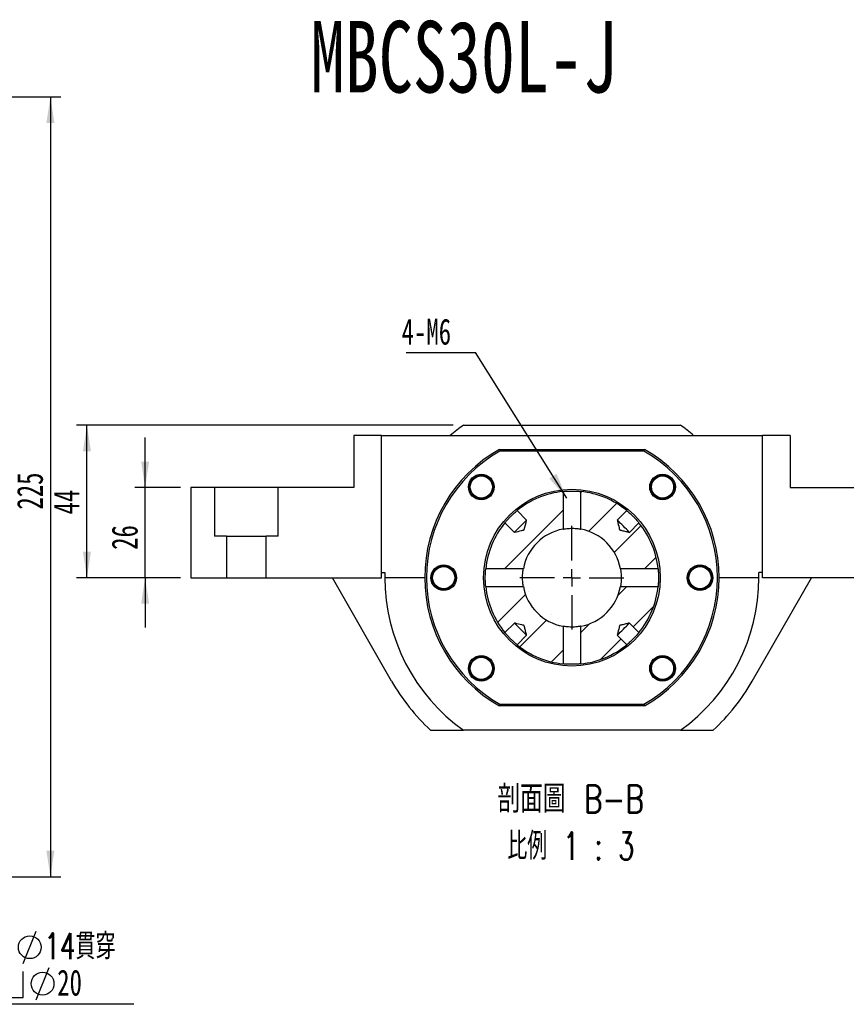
# Paper-space layout 'MBCS30L-J' of a CAD drawing. Header units: millimetres. Extents: x 12 to 324, y 10 to 204.
# Tile 3 of 5: x 99 to 179, y 95 to 190. Entities that reach past the tile are written whole.
import ezdxf

# ---------------------------------------------------------------- set-up
doc = ezdxf.new("R2010")
doc.units = ezdxf.units.MM
doc.layers.add('圖層0', color=7, linetype='Continuous')
doc.styles.add('SLDTEXTSTYLE0', font='TXT', dxfattribs={"width": 0.7})
doc.styles.add('SLDTEXTSTYLE1', font='TXT', dxfattribs={"width": 0.7, "bigfont": 'bigfont'})
doc.styles.add('SLDTEXTSTYLE4', font='TXT', dxfattribs={"width": 0.633333})
doc.styles.add('SLDTEXTSTYLE5', font='TXT', dxfattribs={"width": 0.75, "bigfont": 'bigfont'})
doc.styles.add('SLDTEXTSTYLE6', font='TXT', dxfattribs={"width": 0.65625, "bigfont": 'bigfont'})
doc.dimstyles.new('SLDDIMSTYLE0', dxfattribs={"dimtxt": 0.18, "dimasz": 2.5, "dimexe": 0, "dimexo": 0.0625, "dimgap": 0, "dimtad": 0, "dimtih": 1, "dimtoh": 1, "dimdec": 0, "dimrnd": 1e-09, "dimzin": 0, "dimdsep": 46, "dimtxsty": 'Standard', "dimsah": 1, "dimcen": 0.09, "dimadec": 0, "dimazin": 0, "dimtfac": 2.5, "dimtdec": 0, "dimtofl": 0, "dimtmove": 0, "dimatfit": 3, "dimfxl": 0, "dimfrac": 2, "dimtolj": 1, "dimtzin": 0, "dimarcsym": 0})
doc.dimstyles.new('SLDDIMSTYLE3', dxfattribs={"dimtxt": 2.5, "dimasz": 2.5, "dimexe": 0, "dimexo": 0.0625, "dimtad": 1, "dimlfac": 3, "dimrnd": 1e-09, "dimzin": 12, "dimdsep": 46, "dimtxsty": 'SLDTEXTSTYLE0', "dimsah": 1, "dimcen": 0.09, "dimadec": 0, "dimazin": 3, "dimtfac": 1, "dimtofl": 0, "dimtmove": 0, "dimatfit": 3, "dimfxl": 0, "dimfrac": 2, "dimtolj": 1, "dimtzin": 12, "dimarcsym": 0})
doc.dimstyles.new('SLDDIMSTYLE4', dxfattribs={"dimtxt": 2.5, "dimasz": 2.5, "dimexe": 0, "dimexo": 0.0625, "dimtad": 1, "dimlfac": 3, "dimrnd": 1e-09, "dimzin": 12, "dimdsep": 46, "dimtxsty": 'SLDTEXTSTYLE0', "dimsah": 1, "dimcen": 0.09, "dimadec": 0, "dimazin": 3, "dimtfac": 1, "dimtmove": 0, "dimatfit": 0, "dimfxl": 0, "dimfrac": 2, "dimtolj": 1, "dimtzin": 12, "dimarcsym": 0})

# ---------------------------------------------------------------- blocks, each defined once
blk = doc.blocks.new('_D_58')
at = {"layer": '圖層0', "color": 7}
for p, q in [((68.704, 182.524), (103.419, 182.524)), ((102.419, 182.524), (102.419, 107.524)), ((84.037, 107.524), (103.419, 107.524))]:
    blk.add_line(p, q, dxfattribs=at)
for points in [[(102.419, 182.524), (102.035, 180.024), (102.804, 180.024)], [(102.419, 107.524), (102.804, 110.024), (102.035, 110.024)]]:
    blk.add_solid(points, dxfattribs=at)
at = {"layer": '圖層0', "color": 7, "insert": (99.197, 142.826), "char_height": 2.5, "attachment_point": 1, "rotation": 90, "style": 'SLDTEXTSTYLE0'}
blk.add_mtext('225', dxfattribs=at)
blk = doc.blocks.new('SW_SYMBOL_HOLE_DIAM')
at = {"layer": '圖層0', "color": 0}
blk.add_line((300, 0), (700, 1000), dxfattribs=at)
blk.add_circle((500, 500), 350, dxfattribs=at)
blk = doc.blocks.new('SW_SYMBOL_HOLE_SPOT')
at = {"layer": '圖層0', "color": 0}
for p, q in [((0, 875), (0, 75)), ((1600, 75), (1600, 875)), ((0, 75), (1600, 75))]:
    blk.add_line(p, q, dxfattribs=at)
blk = doc.blocks.new('SW_NOTE_16')
at = {"layer": '圖層0', "color": 0}
blk.add_line((16.083, 0), (0, 0), dxfattribs=at)
at = {"layer": '圖層0', "color": 0, "xscale": 0.003121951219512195, "yscale": 0.003121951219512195, "zscale": 0.003121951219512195}
for name, p in [('SW_SYMBOL_HOLE_DIAM', (4.503, 3.923)), ('SW_SYMBOL_HOLE_SPOT', (0.433, 0.423)), ('SW_SYMBOL_HOLE_DIAM', (5.74, 0.423))]:
    blk.add_blockref(name, p, dxfattribs=at)
at = {"layer": '圖層0', "color": 0, "char_height": 2.5, "attachment_point": 1}
for s, insert, style in [('6 -', (0.433, 6.834), 'SLDTEXTSTYLE4'), ('14\\M+18AD1\\M+190FA', (7.468, 6.834), 'SLDTEXTSTYLE1'), ('20', (8.705, 3.334), 'SLDTEXTSTYLE0')]:
    blk.add_mtext(s, dxfattribs=dict(at, insert=insert, style=style))
blk = doc.blocks.new('_D_59')
at = {"layer": '圖層0', "color": 7}
for p, q in [((111.533, 144.95), (111.533, 149.758)), ((114.936, 144.95), (110.533, 144.95)), ((111.533, 136.283), (111.533, 144.95)), ((114.936, 136.283), (110.533, 136.283)), ((111.533, 136.283), (111.533, 131.476))]:
    blk.add_line(p, q, dxfattribs=at)
for points in [[(111.533, 144.95), (111.918, 147.45), (111.149, 147.45)], [(111.533, 136.283), (111.149, 133.783), (111.918, 133.783)]]:
    blk.add_solid(points, dxfattribs=at)
at = {"layer": '圖層0', "color": 7, "insert": (108.311, 138.957), "char_height": 2.5, "attachment_point": 1, "rotation": 90, "style": 'SLDTEXTSTYLE0'}
blk.add_mtext('26', dxfattribs=at)
blk = doc.blocks.new('_D_60')
at = {"layer": '圖層0', "color": 7}
for p, q in [((141.168, 150.95), (104.936, 150.95)), ((105.936, 136.283), (105.936, 150.95)), ((114.936, 136.283), (104.936, 136.283))]:
    blk.add_line(p, q, dxfattribs=at)
for points in [[(105.936, 150.95), (105.552, 148.45), (106.321, 148.45)], [(105.936, 136.283), (106.321, 138.783), (105.552, 138.783)]]:
    blk.add_solid(points, dxfattribs=at)
at = {"layer": '圖層0', "color": 7, "insert": (102.714, 142.365), "char_height": 2.5, "attachment_point": 1, "rotation": 90, "style": 'SLDTEXTSTYLE0'}
blk.add_mtext('44', dxfattribs=at)
blk = doc.blocks.new('SW_NOTE_17')
at = {"layer": '圖層0', "color": 0, "char_height": 2.64583, "attachment_point": 2}
for s, insert, style in [('\\M+19655\\M+196CA\\M+19AA4 B-B', (8.268, 3.411), 'SLDTEXTSTYLE5'), ('\\M+194E4\\M+197E1 1 : 3', (8.273, -1.117), 'SLDTEXTSTYLE6')]:
    blk.add_mtext(s, dxfattribs=dict(at, insert=insert, style=style))
blk = doc.blocks.new('SW_NOTE_18')
at = {"layer": '圖層0', "color": 0}
blk.add_line((-6.643, 0), (0, 0), dxfattribs=at)
at = {"layer": '圖層0', "color": 0, "insert": (-7.095, 3.242), "char_height": 2.5, "attachment_point": 1, "style": 'SLDTEXTSTYLE0'}
blk.add_mtext('4-M6', dxfattribs=at)
blk = doc.blocks.new('SW_CENTERMARKSYMBOL_34')
at = {"layer": '圖層0', "color": 0}
for p, q in [((0, 1.667), (0, 5)), ((-1.667, 0), (-5, 0)), ((0, 0), (-0.833, 0)), ((0, 0), (0, 0.833)), ((0, 0), (0, -0.833)), ((0, 0), (0.833, 0)), ((1.667, 0), (5, 0)), ((0, -1.667), (0, -5))]:
    blk.add_line(p, q, dxfattribs=at)

psp = doc.layouts.new('MBCS30L-J')

# ---------------------------------------------------------------- hatches: boundary and pattern name
at = {"linetype": 'Continuous', "lineweight": 18}
h = psp.add_hatch(dxfattribs=at)
h.set_pattern_fill('ANSI31', style=0)
edge = h.paths.add_edge_path(flags=0)
edge.add_spline(control_points=[(148.2424, 141.8223), (148.1684, 141.5254), (148.0944, 141.2286), (148.0204, 140.9317), (148.0183, 140.9232), (148.0162, 140.9147), (148.0141, 140.9062), (148.013, 140.9018), (148.0119, 140.8974), (148.0108, 140.8931), (148.0102, 140.8908), (148.0096, 140.8885), (148.0091, 140.8862), (148.0088, 140.8851), (148.0085, 140.8839), (148.0082, 140.8827), (148.008, 140.8821), (148.0078, 140.8815), (148.0077, 140.8809), (148.0076, 140.8806), (148.0075, 140.8802), (148.0074, 140.8799), (148.0073, 140.8798), (148.0072, 140.8796), (148.0071, 140.8794), (148.0071, 140.8793), (148.007, 140.8792), (148.0069, 140.8791), (148.0067, 140.879), (148.0065, 140.8789), (148.0063, 140.8789), (148.0055, 140.8785), (148.0046, 140.8783), (148.0037, 140.8781), (148.0001, 140.8772), (147.9965, 140.8763), (147.9929, 140.8754), (147.9785, 140.8718), (147.9642, 140.8682), (147.9498, 140.8646), (147.8924, 140.8503), (147.8349, 140.836), (147.7775, 140.8217), (147.5478, 140.7644), (147.318, 140.7071), (147.0883, 140.6498), (147.0802, 140.6478), (147.072, 140.6458), (147.0639, 140.6438)], knot_values=[0.0094106, 0.0094106, 0.0094106, 0.0094106, 0.012164, 0.012164, 0.012164, 0.0122429, 0.0122429, 0.0122429, 0.0122836, 0.0122836, 0.0122836, 0.0123047, 0.0123047, 0.0123047, 0.0123156, 0.0123156, 0.0123156, 0.0123213, 0.0123213, 0.0123213, 0.0123243, 0.0123243, 0.0123243, 0.012326, 0.012326, 0.012326, 0.0123272, 0.0123272, 0.0123272, 0.012329, 0.012329, 0.012329, 0.0123374, 0.0123374, 0.0123374, 0.0123708, 0.0123708, 0.0123708, 0.0125046, 0.0125046, 0.0125046, 0.0130397, 0.0130397, 0.0130397, 0.0151801, 0.0151801, 0.0151801, 0.0152556, 0.0152556, 0.0152556, 0.0152556], weights=[1, 1, 1, 1, 1, 1, 1, 1, 1, 1, 1, 1, 1, 1, 1, 1, 1, 1, 1, 1, 1, 1, 1, 1, 1, 1, 1, 1, 1, 1, 1, 1, 1, 1, 1, 1, 1, 1, 1, 1, 1, 1, 1, 1, 1, 1, 1, 1, 1], degree=3, periodic=0)
edge.add_line((147.0639, 140.6438), (146.1507, 141.557))
edge.add_arc((152.6029, 136.2833), 8.3333, 140.739169, 174.145651)
edge.add_line((144.3131, 137.1333), (147.9296, 137.1333))
edge.add_arc((152.6029, 136.2833), 4.75, 100.30845, 169.69155, ccw=False)
edge.add_line((151.7529, 140.9566), (151.7529, 144.5731))
edge.add_arc((152.6029, 136.2833), 8.3333, 95.854349, 129.260831)
edge.add_line((147.3292, 142.7355), (148.2424, 141.8223))
h = psp.add_hatch(dxfattribs=at)
h.set_pattern_fill('ANSI31', style=0)
edge = h.paths.add_edge_path(flags=0)
edge.add_spline(control_points=[(158.1419, 140.6438), (158.0842, 140.6582), (158.0264, 140.6726), (157.9687, 140.687), (157.8446, 140.7179), (157.7206, 140.7488), (157.5966, 140.7797), (157.5325, 140.7957), (157.4684, 140.8117), (157.4043, 140.8277), (157.3712, 140.8359), (157.3381, 140.8442), (157.3049, 140.8525), (157.2878, 140.8567), (157.2707, 140.861), (157.2536, 140.8653), (157.2447, 140.8675), (157.2359, 140.8697), (157.227, 140.8719), (157.2224, 140.873), (157.2179, 140.8742), (157.2133, 140.8753), (157.2109, 140.8759), (157.2086, 140.8765), (157.2062, 140.8771), (157.205, 140.8774), (157.2038, 140.8777), (157.2025, 140.878), (157.2019, 140.8782), (157.2013, 140.8783), (157.2006, 140.8785), (157.2003, 140.8786), (157.2, 140.8787), (157.1996, 140.8788), (157.1995, 140.8789), (157.1993, 140.879), (157.1991, 140.8791), (157.199, 140.8791), (157.1989, 140.8792), (157.1988, 140.8793), (157.1987, 140.8795), (157.1986, 140.8796), (157.1985, 140.8798), (157.1982, 140.8806), (157.198, 140.8815), (157.1978, 140.8823), (157.197, 140.8856), (157.1962, 140.8889), (157.1953, 140.8922), (157.192, 140.9055), (157.1887, 140.9187), (157.1854, 140.932), (157.1722, 140.9849), (157.159, 141.0379), (157.1458, 141.0909), (157.0929, 141.3029), (157.0401, 141.5148), (156.9872, 141.7268), (156.9793, 141.7586), (156.9714, 141.7904), (156.9634, 141.8223)], knot_values=[0.001662, 0.001662, 0.001662, 0.001662, 0.0021977, 0.0021977, 0.0021977, 0.0033481, 0.0033481, 0.0033481, 0.0039427, 0.0039427, 0.0039427, 0.0042499, 0.0042499, 0.0042499, 0.0044087, 0.0044087, 0.0044087, 0.0044908, 0.0044908, 0.0044908, 0.0045332, 0.0045332, 0.0045332, 0.0045552, 0.0045552, 0.0045552, 0.0045665, 0.0045665, 0.0045665, 0.0045724, 0.0045724, 0.0045724, 0.0045755, 0.0045755, 0.0045755, 0.0045773, 0.0045773, 0.0045773, 0.0045785, 0.0045785, 0.0045785, 0.0045802, 0.0045802, 0.0045802, 0.004588, 0.004588, 0.004588, 0.0046188, 0.0046188, 0.0046188, 0.0047422, 0.0047422, 0.0047422, 0.005236, 0.005236, 0.005236, 0.0072108, 0.0072108, 0.0072108, 0.0075074, 0.0075074, 0.0075074, 0.0075074], weights=[1, 1, 1, 1, 1, 1, 1, 1, 1, 1, 1, 1, 1, 1, 1, 1, 1, 1, 1, 1, 1, 1, 1, 1, 1, 1, 1, 1, 1, 1, 1, 1, 1, 1, 1, 1, 1, 1, 1, 1, 1, 1, 1, 1, 1, 1, 1, 1, 1, 1, 1, 1, 1, 1, 1, 1, 1, 1, 1, 1, 1], degree=3, periodic=0)
edge.add_line((156.9634, 141.8223), (157.8767, 142.7355))
edge.add_arc((152.6029, 136.2833), 8.3333, 50.739169, 84.145651)
edge.add_line((153.4529, 144.5731), (153.4529, 140.9566))
edge.add_arc((152.6029, 136.2833), 4.75, 10.30845, 79.69155, ccw=False)
edge.add_line((157.2763, 137.1333), (160.8928, 137.1333))
edge.add_arc((152.6029, 136.2833), 8.3333, 5.854349, 39.260831)
edge.add_line((159.0552, 141.557), (158.1419, 140.6438))
h = psp.add_hatch(dxfattribs=at)
h.set_pattern_fill('ANSI31', style=0)
edge = h.paths.add_edge_path(flags=0)
edge.add_line((148.2424, 130.7443), (147.3292, 129.831))
edge.add_arc((152.6029, 136.2833), 8.3333, 230.739169, 264.145651)
edge.add_line((151.7529, 127.9934), (151.7529, 131.6099))
edge.add_arc((152.6029, 136.2833), 4.75, 190.30845, 259.69155, ccw=False)
edge.add_line((147.9296, 135.4333), (144.3131, 135.4333))
edge.add_arc((152.6029, 136.2833), 8.3333, 185.854349, 219.260831)
edge.add_line((146.1507, 131.0095), (147.0639, 131.9228))
edge.add_spline(control_points=[(147.0639, 131.9228), (147.0958, 131.9148), (147.1276, 131.9069), (147.1594, 131.899), (147.3714, 131.8461), (147.5833, 131.7933), (147.7953, 131.7404), (147.8483, 131.7272), (147.9013, 131.714), (147.9542, 131.7008), (147.9675, 131.6975), (147.9807, 131.6942), (147.994, 131.6909), (147.9973, 131.6901), (148.0006, 131.6892), (148.0039, 131.6884), (148.0047, 131.6882), (148.0056, 131.688), (148.0064, 131.6877), (148.0066, 131.6876), (148.0067, 131.6875), (148.0069, 131.6874), (148.007, 131.6873), (148.0071, 131.6872), (148.0072, 131.6871), (148.0073, 131.6869), (148.0073, 131.6867), (148.0074, 131.6866), (148.0075, 131.6862), (148.0076, 131.6859), (148.0077, 131.6856), (148.0079, 131.6849), (148.008, 131.6843), (148.0082, 131.6837), (148.0085, 131.6824), (148.0088, 131.6812), (148.0091, 131.68), (148.0097, 131.6776), (148.0103, 131.6753), (148.0109, 131.6729), (148.012, 131.6683), (148.0132, 131.6638), (148.0143, 131.6592), (148.0165, 131.6503), (148.0187, 131.6415), (148.0209, 131.6326), (148.0252, 131.6155), (148.0295, 131.5984), (148.0338, 131.5813), (148.042, 131.5482), (148.0503, 131.515), (148.0585, 131.4819), (148.0745, 131.4178), (148.0905, 131.3537), (148.1065, 131.2896), (148.1374, 131.1656), (148.1683, 131.0416), (148.1992, 130.9175), (148.2136, 130.8598), (148.228, 130.802), (148.2424, 130.7443)], knot_values=[0.0075688, 0.0075688, 0.0075688, 0.0075688, 0.007864, 0.007864, 0.007864, 0.00983, 0.00983, 0.00983, 0.0103215, 0.0103215, 0.0103215, 0.0104444, 0.0104444, 0.0104444, 0.0104751, 0.0104751, 0.0104751, 0.0104828, 0.0104828, 0.0104828, 0.0104845, 0.0104845, 0.0104845, 0.0104857, 0.0104857, 0.0104857, 0.0104874, 0.0104874, 0.0104874, 0.0104905, 0.0104905, 0.0104905, 0.0104964, 0.0104964, 0.0104964, 0.0105077, 0.0105077, 0.0105077, 0.0105296, 0.0105296, 0.0105296, 0.0105718, 0.0105718, 0.0105718, 0.0106535, 0.0106535, 0.0106535, 0.0108116, 0.0108116, 0.0108116, 0.0111175, 0.0111175, 0.0111175, 0.0117093, 0.0117093, 0.0117093, 0.0128546, 0.0128546, 0.0128546, 0.0133879, 0.0133879, 0.0133879, 0.0133879], weights=[1, 1, 1, 1, 1, 1, 1, 1, 1, 1, 1, 1, 1, 1, 1, 1, 1, 1, 1, 1, 1, 1, 1, 1, 1, 1, 1, 1, 1, 1, 1, 1, 1, 1, 1, 1, 1, 1, 1, 1, 1, 1, 1, 1, 1, 1, 1, 1, 1, 1, 1, 1, 1, 1, 1, 1, 1, 1, 1, 1, 1], degree=3, periodic=0)
h = psp.add_hatch(dxfattribs=at)
h.set_pattern_fill('ANSI31', style=0)
edge = h.paths.add_edge_path(flags=0)
edge.add_line((157.8767, 129.831), (156.9634, 130.7443))
edge.add_spline(control_points=[(156.9634, 130.7443), (156.9714, 130.7761), (156.9793, 130.8079), (156.9872, 130.8397), (157.0401, 131.0517), (157.0929, 131.2637), (157.1458, 131.4756), (157.159, 131.5286), (157.1722, 131.5816), (157.1854, 131.6346), (157.1887, 131.6478), (157.192, 131.6611), (157.1953, 131.6743), (157.1962, 131.6776), (157.197, 131.6809), (157.1978, 131.6842), (157.198, 131.6851), (157.1982, 131.6859), (157.1985, 131.6867), (157.1986, 131.6869), (157.1987, 131.6871), (157.1988, 131.6872), (157.1989, 131.6873), (157.199, 131.6874), (157.1991, 131.6875), (157.1993, 131.6876), (157.1995, 131.6877), (157.1996, 131.6877), (157.2, 131.6878), (157.2003, 131.6879), (157.2006, 131.688), (157.2013, 131.6882), (157.2019, 131.6884), (157.2025, 131.6885), (157.2038, 131.6888), (157.205, 131.6891), (157.2062, 131.6895), (157.2086, 131.69), (157.2109, 131.6906), (157.2133, 131.6912), (157.2179, 131.6924), (157.2224, 131.6935), (157.227, 131.6947), (157.2359, 131.6969), (157.2447, 131.6991), (157.2536, 131.7013), (157.2707, 131.7055), (157.2878, 131.7098), (157.3049, 131.7141), (157.3381, 131.7223), (157.3712, 131.7306), (157.4043, 131.7389), (157.4684, 131.7548), (157.5325, 131.7708), (157.5966, 131.7868), (157.7206, 131.8177), (157.8446, 131.8487), (157.9687, 131.8796), (158.0264, 131.894), (158.0842, 131.9084), (158.1419, 131.9228)], knot_values=[0.0075688, 0.0075688, 0.0075688, 0.0075688, 0.007864, 0.007864, 0.007864, 0.00983, 0.00983, 0.00983, 0.0103215, 0.0103215, 0.0103215, 0.0104444, 0.0104444, 0.0104444, 0.0104751, 0.0104751, 0.0104751, 0.0104828, 0.0104828, 0.0104828, 0.0104845, 0.0104845, 0.0104845, 0.0104857, 0.0104857, 0.0104857, 0.0104874, 0.0104874, 0.0104874, 0.0104905, 0.0104905, 0.0104905, 0.0104964, 0.0104964, 0.0104964, 0.0105077, 0.0105077, 0.0105077, 0.0105296, 0.0105296, 0.0105296, 0.0105718, 0.0105718, 0.0105718, 0.0106535, 0.0106535, 0.0106535, 0.0108116, 0.0108116, 0.0108116, 0.0111175, 0.0111175, 0.0111175, 0.0117093, 0.0117093, 0.0117093, 0.0128546, 0.0128546, 0.0128546, 0.0133879, 0.0133879, 0.0133879, 0.0133879], weights=[1, 1, 1, 1, 1, 1, 1, 1, 1, 1, 1, 1, 1, 1, 1, 1, 1, 1, 1, 1, 1, 1, 1, 1, 1, 1, 1, 1, 1, 1, 1, 1, 1, 1, 1, 1, 1, 1, 1, 1, 1, 1, 1, 1, 1, 1, 1, 1, 1, 1, 1, 1, 1, 1, 1, 1, 1, 1, 1, 1, 1], degree=3, periodic=0)
edge.add_line((158.1419, 131.9228), (159.0552, 131.0095))
edge.add_arc((152.6029, 136.2833), 8.3333, 320.739169, 354.145651)
edge.add_line((160.8928, 135.4333), (157.2763, 135.4333))
edge.add_arc((152.6029, 136.2833), 4.75, 280.30845, 349.69155, ccw=False)
edge.add_line((153.4529, 131.6099), (153.4529, 127.9934))
edge.add_arc((152.6029, 136.2833), 8.3333, 275.854349, 309.260831)

# ---------------------------------------------------------------- linework, layer by layer
at = {"color": 7, "linetype": 'Continuous', "lineweight": 25}
for p, q in [((142.168, 150.9499), (163.0379, 150.9499)), ((131.6029, 149.9499), (131.6029, 144.9499)), ((134.2696, 149.9499), (131.6029, 149.9499)), ((134.2696, 136.2833), (134.2696, 149.9499)), ((134.2696, 149.9499), (170.9363, 149.9499)), ((170.9363, 136.2833), (170.9363, 149.9499)), ((173.6029, 149.9499), (170.9363, 149.9499)), ((173.6029, 149.9499), (173.6029, 144.9499)), ((145.6328, 148.6166), (145.6767, 148.4499)), ((145.6328, 148.6166), (159.5731, 148.6166)), ((159.5291, 148.4499), (145.6767, 148.4499)), ((159.5291, 148.4499), (159.5731, 148.6166)), ((142.931, 145.5724), (143.0972, 145.8347)), ((161.8921, 145.9553), (162.1544, 145.789)), ((115.9363, 144.9499), (115.9363, 136.2833)), ((118.2143, 144.9499), (115.9363, 144.9499)), ((118.2143, 144.9499), (118.2143, 140.2833)), ((124.3249, 144.9499), (118.2143, 144.9499)), ((124.3249, 140.2833), (124.3249, 144.9499)), ((131.6029, 144.9499), (124.3249, 144.9499)), ((173.6029, 144.9499), (180.8809, 144.9499)), ((151.7529, 144.5731), (151.7529, 140.9566)), ((153.4529, 140.9566), (153.4529, 144.5731)), ((148.2424, 141.8223), (147.3292, 142.7355)), ((157.8767, 142.7355), (156.9634, 141.8223)), ((146.1507, 141.557), (147.0639, 140.6438)), ((158.1419, 140.6438), (159.0552, 141.557)), ((119.3543, 140.2833), (118.2143, 140.2833)), ((119.3543, 140.2833), (119.3543, 136.2833)), ((119.3543, 140.2833), (123.1849, 140.2833)), ((124.3249, 140.2833), (123.1849, 140.2833)), ((123.1849, 136.2833), (123.1849, 140.2833)), ((134.2696, 136.7833), (134.6099, 136.7833)), ((147.9296, 137.1333), (144.3131, 137.1333)), ((160.8928, 137.1333), (157.2763, 137.1333)), ((166.0105, 136.554), (166.0784, 136.251)), ((170.9363, 136.7833), (170.596, 136.7833)), ((115.9363, 136.2833), (119.3543, 136.2833)), ((119.3543, 136.2833), (123.1849, 136.2833)), ((123.1849, 136.2833), (134.2696, 136.2833)), ((135.2471, 126.3447), (129.5559, 136.2833)), ((138.4363, 136.2833), (134.6029, 136.2833)), ((144.3131, 135.4333), (147.9296, 135.4333)), ((157.2763, 135.4333), (160.8928, 135.4333)), ((170.6029, 136.2833), (166.7696, 136.2833)), ((169.9588, 126.3447), (175.65, 136.2833)), ((182.021, 136.2833), (170.9363, 136.2833)), ((147.0639, 131.9228), (146.1507, 131.0095)), ((159.0552, 131.0095), (158.1419, 131.9228)), ((147.3292, 129.831), (148.2424, 130.7443)), ((151.7529, 131.6099), (151.7529, 127.9934)), ((153.4529, 127.9934), (153.4529, 131.6099)), ((156.9634, 130.7443), (157.8767, 129.831)), ((162.2749, 126.9941), (162.1087, 126.7318)), ((143.3138, 126.6113), (143.0515, 126.7775)), ((145.6328, 123.9499), (145.6767, 124.1166)), ((145.6767, 124.1166), (159.5291, 124.1166)), ((159.5291, 124.1166), (159.5731, 123.9499)), ((159.5731, 123.9499), (145.6328, 123.9499)), ((139.0056, 121.6166), (142.168, 121.6166)), ((163.0379, 121.6166), (142.168, 121.6166)), ((163.0379, 121.6166), (166.2003, 121.6166))]:
    psp.add_line(p, q, dxfattribs=at)
at = {"color": 7, "linetype": 'Continuous', "lineweight": 25, "flags": 128}
for points in [[(148.2424, 141.8223), (148.2223, 141.8021), (148.1634, 141.7432), (148.0697, 141.6495), (147.9477, 141.5275), (147.8056, 141.3855), (147.6532, 141.233), (147.5008, 141.0806), (147.3587, 140.9385), (147.2367, 140.8165), (147.143, 140.7229), (147.0841, 140.6639), (147.0639, 140.6438)], [(158.1419, 140.6438), (158.1218, 140.6639), (158.0628, 140.7229), (157.9692, 140.8165), (157.8472, 140.9385), (157.7051, 141.0806), (157.5527, 141.233), (157.4002, 141.3855), (157.2582, 141.5275), (157.1362, 141.6495), (157.0425, 141.7432), (156.9836, 141.8021), (156.9634, 141.8223)], [(147.0639, 131.9228), (147.0841, 131.9026), (147.143, 131.8437), (147.2367, 131.75), (147.3587, 131.628), (147.5008, 131.486), (147.6532, 131.3335), (147.8056, 131.1811), (147.9477, 131.039), (148.0697, 130.917), (148.1634, 130.8234), (148.2223, 130.7644), (148.2424, 130.7443)], [(156.9634, 130.7443), (156.9836, 130.7644), (157.0425, 130.8234), (157.1362, 130.917), (157.2582, 131.039), (157.4002, 131.1811), (157.5527, 131.3335), (157.7051, 131.486), (157.8472, 131.628), (157.9692, 131.75), (158.0628, 131.8437), (158.1218, 131.9026), (158.1419, 131.9228)]]:
    psp.add_lwpolyline(points, dxfattribs=at)
at = {"color": 7, "linetype": 'Continuous', "lineweight": 25}
for centre, radius in [((143.882, 145.0043), 1.2333), ((143.882, 145.0043), 1.1333), ((143.882, 145.0043), 1.0667), ((161.3239, 145.0043), 1.2333), ((161.3239, 145.0043), 1.1333), ((161.3239, 145.0043), 1.0667), ((152.6029, 136.2833), 8.5), ((140.2696, 136.2833), 1.2333), ((140.2696, 136.2833), 1.1333), ((140.2696, 136.2833), 1.0667), ((164.9363, 136.2833), 1.2333), ((164.9363, 136.2833), 1.1333), ((164.9363, 136.2833), 1.0667), ((143.882, 127.5623), 1.2333), ((161.3239, 127.5623), 1.2333), ((143.882, 127.5623), 1.1333), ((143.882, 127.5623), 1.0667), ((161.3239, 127.5623), 1.1333), ((161.3239, 127.5623), 1.0667)]:
    psp.add_circle(centre, radius, dxfattribs=at)
for radius, start, end in [(18, 125.430945, 130.601061), (18, 49.398939, 54.569055), (14.1667, 119.472932, 240.527068), (14, 119.651845, 240.348155), (14, 299.651845, 60.348155), (14.1667, 299.472932, 60.527068), (8.3333, 95.854349, 129.260831), (8.3333, 50.739169, 84.145651), (8.3333, 140.739169, 174.145651), (8.3333, 5.854349, 39.260831), (4.75, 100.30845, 169.69155), (4.75, 10.30845, 79.69155), (18, 178.408246, 180), (18, 0, 1.591754), (18, 180, 234.569055), (8.3333, 185.854349, 219.260831), (4.75, 190.30845, 259.69155), (4.75, 280.30845, 349.69155), (8.3333, 320.739169, 354.145651), (18, 305.430945, 0), (8.3333, 230.739169, 264.145651), (8.3333, 275.854349, 309.260831), (20, 209.797016, 227.166572), (20, 312.833428, 330.202984)]:
    psp.add_arc((152.6029, 136.2833), radius, start, end, dxfattribs=at)
for points, knots in [([(144.4501, 145.9553), (144.3882, 145.9878), (144.2718, 146.0491), (144.0844, 146.0982), (143.9007, 146.1171), (143.7163, 146.1047), (143.5363, 146.0622), (143.3087, 145.9658), (143.0904, 145.8048), (142.9755, 145.6373), (142.931, 145.5724)], [0, 0, 0, 0, 0.1205086, 0.22645464, 0.3324005, 0.43834652, 0.54429233, 0.6502383, 0.86443841, 1, 1, 1, 1]), ([(145.0204, 145.0352), (145.0221, 145.0629), (145.032, 145.2204), (144.9188, 145.4953), (144.7146, 145.7845), (144.5286, 145.9046), (144.4501, 145.9553)], [0, 0, 0, 0, 0.0732328, 0.4173437, 0.7542528, 1, 1, 1, 1]), ([(162.2749, 144.4361), (162.3075, 144.498), (162.3687, 144.6144), (162.4179, 144.8018), (162.4368, 144.9855), (162.4244, 145.1699), (162.3819, 145.3499), (162.2855, 145.5775), (162.1244, 145.7958), (161.957, 145.9107), (161.8921, 145.9553)], [0, 0, 0, 0, 0.1205086, 0.22645464, 0.3324005, 0.43834652, 0.54429233, 0.6502383, 0.86443841, 1, 1, 1, 1]), ([(151.7529, 144.5731), (151.7541, 144.5733), (151.7586, 144.5737), (151.8234, 144.5804), (151.9904, 144.5949), (152.2276, 144.6095), (152.5071, 144.6177), (152.7969, 144.616), (153.0648, 144.605), (153.2795, 144.5898), (153.4249, 144.5761), (153.4436, 144.5741), (153.4529, 144.5731)], [0, 0, 0, 0, 0.036041, 0.1428703, 0.2499027, 0.3574247, 0.4649607, 0.5720157, 0.6788454, 0.7860504, 0.8936518, 1, 1, 1, 1]), ([(161.3549, 143.8658), (161.3825, 143.8641), (161.5401, 143.8542), (161.815, 143.9675), (162.1042, 144.1716), (162.2243, 144.3576), (162.2749, 144.4361)], [0, 0, 0, 0, 0.0732328, 0.4173437, 0.7542528, 1, 1, 1, 1]), ([(146.1507, 141.557), (146.1534, 141.5603), (146.1601, 141.5685), (146.2246, 141.6469), (146.3475, 141.7906), (146.5153, 141.9763), (146.7107, 142.1784), (146.9123, 142.3731), (147.0971, 142.54), (147.2405, 142.6627), (147.318, 142.7264), (147.326, 142.733), (147.3292, 142.7355)], [0, 0, 0, 0, 0.0719496, 0.1787761, 0.2859668, 0.3935414, 0.5009186, 0.6078294, 0.7147285, 0.8220869, 0.9296664, 1, 1, 1, 1]), ([(157.8767, 142.7355), (157.88, 142.7328), (157.8882, 142.7262), (157.9666, 142.6616), (158.1103, 142.5387), (158.2959, 142.3709), (158.4981, 142.1755), (158.6927, 141.9739), (158.8597, 141.7891), (158.9823, 141.6457), (159.0461, 141.5682), (159.0526, 141.5602), (159.0552, 141.557)], [0, 0, 0, 0, 0.0719496, 0.1787761, 0.2859668, 0.3935414, 0.5009186, 0.6078294, 0.7147285, 0.8220869, 0.9296664, 1, 1, 1, 1]), ([(147.0639, 140.6438), (147.072, 140.6458), (147.3099, 140.7051), (147.6052, 140.7784), (147.9067, 140.8541), (147.9821, 140.8726), (148.001, 140.8775), (148.0057, 140.8786), (148.0068, 140.8791), (148.0072, 140.8795), (148.0074, 140.8801), (148.0078, 140.8812), (148.0083, 140.8833), (148.0093, 140.8873), (148.0113, 140.8952), (148.0151, 140.9103), (148.0923, 141.2201), (148.1684, 141.5254), (148.2424, 141.8223)], [0, 0, 0, 0, 0.0128939, 0.3782892, 0.4696381, 0.4924752, 0.4981846, 0.4996174, 0.4999203, 0.5001289, 0.5004152, 0.5009298, 0.5019028, 0.5037735, 0.5073873, 0.5143767, 0.527899, 1, 1, 1, 1]), ([(156.9634, 141.8223), (156.9714, 141.7904), (157.0322, 141.5467), (157.1058, 141.2498), (157.1757, 140.9717), (157.1927, 140.9021), (157.1973, 140.8848), (157.1983, 140.8804), (157.1988, 140.8793), (157.1992, 140.879), (157.1998, 140.8788), (157.2009, 140.8784), (157.2031, 140.8779), (157.2073, 140.8768), (157.2155, 140.8748), (157.2313, 140.8708), (157.2618, 140.8632), (157.3209, 140.8485), (157.4353, 140.82), (157.6565, 140.7648), (157.9024, 140.7035), (158.0842, 140.6582), (158.1419, 140.6438)], [0, 0, 0, 0, 0.0506169, 0.3877123, 0.4719863, 0.4930546, 0.4983219, 0.4996447, 0.4999329, 0.5001425, 0.5004382, 0.5009724, 0.5019844, 0.5039309, 0.5076917, 0.5149654, 0.5290381, 0.5562667, 0.6089519, 0.7108934, 0.9081427, 1, 1, 1, 1]), ([(151.7529, 140.9566), (151.754, 140.9568), (151.7582, 140.9575), (151.8206, 140.9689), (151.984, 140.9942), (152.2185, 141.0201), (152.4971, 141.035), (152.7861, 141.0325), (153.0531, 141.014), (153.2712, 140.9872), (153.4158, 140.9635), (153.4524, 140.9567), (153.4529, 140.9566), (153.4529, 140.9566)], [0, 0, 0, 0, 0.0343691, 0.1399646, 0.2461524, 0.3538572, 0.4616605, 0.5680074, 0.6736191, 0.7803013, 0.8882565, 0.9956994, 1, 1, 1, 1]), ([(139.9989, 137.3575), (139.9321, 137.3367), (139.8065, 137.2977), (139.6392, 137.2), (139.496, 137.0834), (139.3743, 136.9443), (139.2771, 136.7869), (139.1843, 136.5578), (139.1438, 136.2896), (139.181, 136.09), (139.1954, 136.0126)], [0, 0, 0, 0, 0.1205082, 0.2264542, 0.3324, 0.4383463, 0.544292, 0.650238, 0.8644385, 1, 1, 1, 1]), ([(141.0527, 137.1101), (141.0344, 137.1309), (140.93, 137.2493), (140.6555, 137.3636), (140.3066, 137.4237), (140.0902, 137.3771), (139.9989, 137.3575)], [0, 0, 0, 0, 0.073233, 0.4173435, 0.7542524, 1, 1, 1, 1]), ([(139.1954, 136.0126), (139.1525, 136.1302), (139.1017, 136.2697), (139.1195, 136.4135), (139.1223, 136.4361)], [0, 0, 0, 0, 0.8428471, 1, 1, 1, 1]), ([(144.3131, 135.4333), (144.3131, 135.4333), (144.313, 135.4334), (144.3096, 135.4663), (144.2965, 135.6069), (144.2811, 135.8234), (144.2714, 136.0623), (144.2685, 136.3153), (144.273, 136.5692), (144.2861, 136.8232), (144.3014, 137.0157), (144.3115, 137.1184), (144.3126, 137.129), (144.3131, 137.1333)], [0, 0, 0, 0, 0.0005865, 0.107473, 0.2143466, 0.3217029, 0.4292874, 0.5000028, 0.6070212, 0.7140269, 0.8213778, 0.9289642, 1, 1, 1, 1]), ([(147.9296, 135.4333), (147.928, 135.4417), (147.9248, 135.459), (147.9018, 135.5963), (147.8749, 135.8057), (147.8566, 136.0486), (147.8508, 136.3083), (147.8588, 136.5675), (147.8816, 136.8204), (147.9085, 137.0133), (147.9268, 137.1179), (147.9288, 137.1289), (147.9296, 137.1333)], [0, 0, 0, 0, 0.1011562, 0.2068793, 0.3140571, 0.4220479, 0.5000185, 0.6062524, 0.7124467, 0.8196793, 0.9276646, 1, 1, 1, 1]), ([(157.2763, 137.1333), (157.2765, 137.1322), (157.2772, 137.128), (157.2886, 137.0656), (157.3139, 136.9022), (157.3398, 136.6677), (157.3547, 136.3891), (157.3522, 136.1001), (157.3337, 135.8331), (157.3069, 135.615), (157.2832, 135.4704), (157.2764, 135.4338), (157.2763, 135.4333), (157.2763, 135.4333)], [0, 0, 0, 0, 0.0343691, 0.1399646, 0.2461524, 0.3538572, 0.4616605, 0.5680074, 0.6736191, 0.7803013, 0.8882565, 0.9956994, 1, 1, 1, 1]), ([(160.8928, 137.1333), (160.8929, 137.1321), (160.8934, 137.1276), (160.9, 137.0628), (160.9146, 136.8958), (160.9292, 136.6587), (160.9374, 136.3791), (160.9356, 136.0893), (160.9247, 135.8214), (160.9094, 135.6067), (160.8958, 135.4613), (160.8938, 135.4426), (160.8928, 135.4333)], [0, 0, 0, 0, 0.036041, 0.1428703, 0.2499027, 0.3574247, 0.4649607, 0.5720157, 0.6788454, 0.7860504, 0.8936518, 1, 1, 1, 1]), ([(165.207, 135.209), (165.2738, 135.2298), (165.3994, 135.2688), (165.5667, 135.3666), (165.7099, 135.4831), (165.8316, 135.6223), (165.9288, 135.7796), (166.0216, 136.0087), (166.062, 136.2769), (166.0249, 136.4766), (166.0105, 136.554)], [0, 0, 0, 0, 0.1205082, 0.2264542, 0.3324, 0.4383463, 0.544292, 0.650238, 0.8644385, 1, 1, 1, 1]), ([(163.7678, 136.3016), (163.7685, 136.2158), (163.7703, 135.9968), (163.9262, 135.672), (164.1942, 135.3778), (164.5457, 135.1979), (164.9, 135.1437), (165.1159, 135.1896), (165.207, 135.209)], [0, 0, 0, 0, 0.12207902, 0.31171054, 0.49910657, 0.68508933, 0.8671798, 1, 1, 1, 1]), ([(148.2424, 130.7443), (148.228, 130.802), (148.1827, 130.9838), (148.1214, 131.2297), (148.0663, 131.4509), (148.0377, 131.5653), (148.023, 131.6244), (148.0154, 131.6549), (148.0115, 131.6707), (148.0094, 131.6789), (148.0083, 131.6831), (148.0078, 131.6853), (148.0075, 131.6864), (148.0072, 131.6871), (148.0069, 131.6875), (148.0058, 131.6879), (148.0014, 131.6889), (147.9841, 131.6935), (147.9145, 131.7105), (147.6364, 131.7804), (147.3395, 131.854), (147.0958, 131.9148), (147.0639, 131.9228)], [0, 0, 0, 0, 0.0918576, 0.2891068, 0.3910483, 0.4437334, 0.4709621, 0.4850347, 0.4923085, 0.4960692, 0.4980158, 0.4990277, 0.4995619, 0.4998576, 0.5000673, 0.5003554, 0.5016782, 0.5069455, 0.5280139, 0.6122878, 0.9493831, 1, 1, 1, 1]), ([(158.1419, 131.9228), (158.0842, 131.9084), (157.9024, 131.8631), (157.6565, 131.8017), (157.4353, 131.7466), (157.3209, 131.7181), (157.2618, 131.7033), (157.2313, 131.6957), (157.2155, 131.6918), (157.2073, 131.6897), (157.2031, 131.6887), (157.2009, 131.6881), (157.1998, 131.6878), (157.1992, 131.6875), (157.1988, 131.6872), (157.1983, 131.6861), (157.1973, 131.6818), (157.1927, 131.6644), (157.1757, 131.5948), (157.1058, 131.3167), (157.0322, 131.0199), (156.9714, 130.7761), (156.9634, 130.7443)], [0, 0, 0, 0, 0.0918573, 0.2891065, 0.391048, 0.4437331, 0.4709618, 0.4850344, 0.4923082, 0.4960689, 0.4980155, 0.4990274, 0.4995617, 0.4998573, 0.500067, 0.5003551, 0.501678, 0.5069452, 0.5280136, 0.6122875, 0.9493828, 1, 1, 1, 1]), ([(147.3292, 129.831), (147.3259, 129.8337), (147.3177, 129.8404), (147.2393, 129.9049), (147.0956, 130.0278), (146.91, 130.1957), (146.7078, 130.391), (146.5132, 130.5927), (146.3462, 130.7774), (146.2235, 130.9209), (146.1598, 130.9983), (146.1532, 131.0063), (146.1507, 131.0095)], [0, 0, 0, 0, 0.0719496, 0.1787761, 0.2859668, 0.3935414, 0.5009186, 0.6078294, 0.7147285, 0.8220869, 0.9296664, 1, 1, 1, 1]), ([(153.4529, 131.6099), (153.4519, 131.6098), (153.4477, 131.609), (153.3853, 131.5976), (153.2219, 131.5723), (152.9874, 131.5464), (152.7088, 131.5315), (152.4198, 131.534), (152.1528, 131.5525), (151.9347, 131.5793), (151.79, 131.603), (151.7535, 131.6098), (151.753, 131.6099), (151.7529, 131.6099)], [0, 0, 0, 0, 0.0343691, 0.1399646, 0.2461524, 0.3538572, 0.4616605, 0.5680074, 0.6736191, 0.7803013, 0.8882565, 0.9956994, 1, 1, 1, 1]), ([(159.0552, 131.0095), (159.0525, 131.0062), (159.0458, 130.998), (158.9813, 130.9196), (158.8584, 130.7759), (158.6905, 130.5903), (158.4952, 130.3881), (158.2936, 130.1935), (158.1088, 130.0266), (157.9653, 129.9039), (157.8879, 129.8401), (157.8799, 129.8336), (157.8767, 129.831)], [0, 0, 0, 0, 0.0719496, 0.1787761, 0.2859668, 0.3935414, 0.5009186, 0.6078294, 0.7147285, 0.8220869, 0.9296664, 1, 1, 1, 1]), ([(142.931, 128.1305), (142.8984, 128.0685), (142.8372, 127.9522), (142.788, 127.7647), (142.7691, 127.581), (142.7815, 127.3966), (142.824, 127.2166), (142.9204, 126.989), (143.0814, 126.7707), (143.2489, 126.6558), (143.3138, 126.6113)], [0, 0, 0, 0, 0.1205086, 0.22645464, 0.3324005, 0.43834652, 0.54429233, 0.6502383, 0.86443841, 1, 1, 1, 1]), ([(143.851, 128.7007), (143.8233, 128.7024), (143.6658, 128.7123), (143.3909, 128.5991), (143.1017, 128.3949), (142.9816, 128.2089), (142.931, 128.1305)], [0, 0, 0, 0, 0.0732328, 0.4173437, 0.7542528, 1, 1, 1, 1]), ([(153.4529, 127.9934), (153.4529, 127.9934), (153.4528, 127.9934), (153.4199, 127.9899), (153.2793, 127.9768), (153.0628, 127.9614), (152.824, 127.9517), (152.5709, 127.9488), (152.317, 127.9533), (152.063, 127.9664), (151.8705, 127.9817), (151.7678, 127.9919), (151.7572, 127.993), (151.7529, 127.9934)], [0, 0, 0, 0, 0.0005865, 0.107473, 0.2143466, 0.3217029, 0.4292874, 0.5000028, 0.6070212, 0.7140269, 0.8213778, 0.9289642, 1, 1, 1, 1]), ([(160.1903, 127.6633), (160.1839, 127.5914), (160.1659, 127.3894), (160.284, 127.071), (160.4918, 126.7821), (160.6775, 126.6619), (160.7558, 126.6113)], [0, 0, 0, 0, 0.1701355, 0.4782662, 0.7799481, 1, 1, 1, 1]), ([(160.7558, 126.6113), (160.8177, 126.5787), (160.934, 126.5175), (161.1215, 126.4683), (161.3052, 126.4494), (161.4896, 126.4618), (161.6696, 126.5043), (161.8972, 126.6007), (162.1155, 126.7618), (162.2304, 126.9292), (162.2749, 126.9941)], [0, 0, 0, 0, 0.1205086, 0.22645464, 0.3324005, 0.43834652, 0.54429233, 0.6502383, 0.86443841, 1, 1, 1, 1])]:
    psp.add_open_spline(points, degree=3, knots=knots, dxfattribs=at)

# ---------------------------------------------------------------- block references
at = {"layer": '圖層0', "color": 7}
for name, p in [('SW_NOTE_18', (143.3127, 157.9518)), ('SW_CENTERMARKSYMBOL_34', (152.6029, 136.2833)), ('SW_NOTE_16', (94.3686, 95.2528))]:
    psp.add_blockref(name, p, dxfattribs=at)
at = {"layer": '圖層0'}
psp.add_blockref('SW_NOTE_17', (144.2147, 112.9179), dxfattribs=at)

# ---------------------------------------------------------------- texts
at = {"layer": '圖層0', "color": 7, "insert": (127.4628, 189.8242), "char_height": 6.87917, "attachment_point": 1, "style": 'SLDTEXTSTYLE0'}
psp.add_mtext('MBCS30L-J', dxfattribs=at)

# ---------------------------------------------------------------- dimensions: what is measured, and where the dimension line sits
at = {"layer": '圖層0', "color": 7}
for base, p1, p2, dimstyle, picture, middle in [((102.4193, 107.524), (67.7039, 182.524), (83.0372, 107.524), 'SLDDIMSTYLE3', '_D_58', (102.4193, 145.024)), ((105.9363, 150.9499), (115.9363, 136.2833), (142.168, 150.9499), 'SLDDIMSTYLE3', '_D_60', (105.9363, 143.8306)), ((111.5332, 144.9499), (115.9363, 136.2833), (115.9363, 144.9499), 'SLDDIMSTYLE4', '_D_59', (111.5332, 140.4225))]:
    dim = psp.add_linear_dim(base=base, p1=p1, p2=p2, angle=90, dimstyle=dimstyle, dxfattribs=at)
    dim.commit()
    dim.dimension.update_dxf_attribs({"geometry": picture, "text_midpoint": middle, "dimtype": 160})

# ---------------------------------------------------------------- leaders
psp.add_leader([(152.1048, 143.9337), (143.3127, 157.9518)], dimstyle='SLDDIMSTYLE0', dxfattribs=at)

doc.saveas('drawing.dxf')
